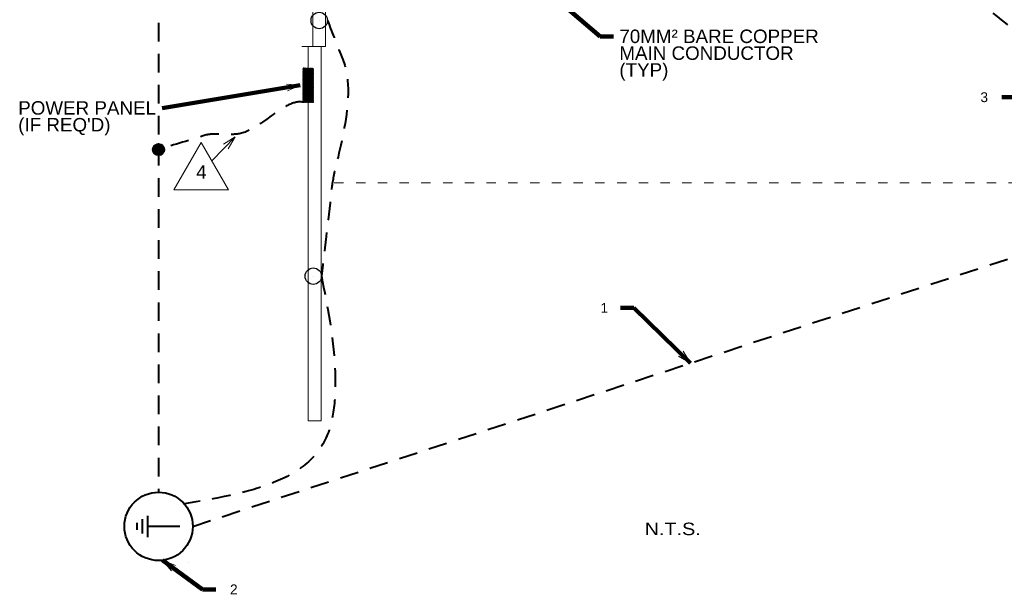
# Model space of a CAD drawing. Header units: inches. Extents: x -8534 to 5423, y -4988 to 1814.
# Tile 3 of 33: x -5831 to -5111, y -3117 to -2696. Entities that reach past the tile are written whole.
import ezdxf
from ezdxf.enums import TextEntityAlignment as Align

# ---------------------------------------------------------------- set-up
doc = ezdxf.new("R2010")
doc.units = ezdxf.units.IN
doc.header["$LTSCALE"] = 200
doc.header["$MEASUREMENT"] = 0
doc.linetypes.add('DGN Style 2', pattern=[0.113678, 0.068207, -0.045471])
doc.linetypes.add('DGN Style 5', pattern=[0.079575, 0.034104, -0.045471])
for name, color, linetype, lineweight in [('A-FLOR', 30, 'Continuous', 0), ('E-ANNO-TEXT', 7, 'Continuous', 0), ('E-DETL-TEXT', 3, 'Continuous', 0), ('E-GRND-CIRC', 4, 'Continuous', 40), ('E-GRND-REFR', 32, 'Continuous', 40), ('E-POWR-PANL', 4, 'Continuous', 40), ('G-ANNO-DIM', 1, 'Continuous', 0), ('Level 23', 7, 'Continuous', 0), ('Object', 7, 'Continuous', 30), ('SC Text', 7, 'Continuous', 0), ('SE Terminal', 7, 'Continuous', 0), ('Struct Stick Sym', 7, 'Continuous', 0), ('Structural Stiff', 7, 'Continuous', 0)]:
    doc.layers.add(name, color=color, linetype=linetype, lineweight=lineweight)
doc.styles.add("_1 4 1'-0", font='arial.ttf', dxfattribs={"height": 6})
doc.styles.add('Notes', font='arial.ttf', dxfattribs={"height": 0.098425})
doc.styles.add('Notes_0', font='arial.ttf')
doc.styles.add('TEXT', font='romans.shx', dxfattribs={"width": 0.8})
doc.styles.add('Title Block - General', font='arial.ttf', dxfattribs={"height": 0.12})
doc.dimstyles.new('EAST', dxfattribs={"dimtxt": 9.8425, "dimasz": 9.8425, "dimexe": 4.92125, "dimexo": 4.92125, "dimgap": 4.92125, "dimtad": 1, "dimdec": 0, "dimzin": 11, "dimdsep": 46, "dimlunit": 3, "dimtxsty": 'Notes_0', "dimblk": 'TerminatorOpen_0.5', "dimcen": 0.09, "dimclrd": 1, "dimadec": 4, "dimazin": 3, "dimtfac": 1, "dimtdec": 0, "dimtofl": 0, "dimtmove": 0, "dimatfit": 1, "dimldrblk": 'TerminatorOpen_0.5', "dimfxl": 1, "dimfrac": 2, "dimtolj": 1, "dimtzin": 11, "dimlwd": 30, "dimarcsym": 0})

# ---------------------------------------------------------------- blocks, each defined once
blk = doc.blocks.new('GRDROD_1')
at = {"layer": 'E-GRND-REFR', "linetype": 'Continuous'}
for p, q in [((0, 0.0781), (0, -0.0391)), ((0.039, -0.0391), (-0.0391, -0.0391)), ((0.026, -0.0586), (-0.0261, -0.0586)), ((0.013, -0.0781), (-0.013, -0.0781))]:
    blk.add_line(p, q, dxfattribs=at)
blk.add_circle((0, 0), 0.125, dxfattribs=at)
blk = doc.blocks.new('PBSMC_1')
at = {"layer": 'E-POWR-PANL', "linetype": 'Continuous', "extrusion": (0, 0, -1)}
blk.add_solid([(-0.25, 0), (0.25, 0), (-0.25, -0.152), (0.25, -0.152)], dxfattribs=at)
blk = doc.blocks.new('TerminatorOpen_0.5')
at = {"color": 0, "linetype": 'ByBlock', "lineweight": -2}
for q in [(-1, 0.25), (-1, 0), (-1, -0.25)]:
    blk.add_line((0, 0), q, dxfattribs=at)
blk = doc.blocks.new('revsym_2')
at = {"color": 0, "lineweight": -2}
blk.add_line((0.00496, 0), (-0.00496, 0), dxfattribs=at)
blk.add_3dface([(0, 0.00859), (-0.00496, 0), (0.00496, 0)], dxfattribs=at)
at = {"color": 0, "lineweight": -2, "style": 'TEXT', "width": 0.8}
blk.add_attdef('REVNO', text='', height=0.00298, dxfattribs=at).set_placement((0, 0.00264), align=Align.MIDDLE_CENTER)
blk = doc.blocks.new('E-101 LPS')
at = {"layer": 'A-FLOR', "linetype": 'DGN Style 5', "lineweight": 13}
blk.add_line((-5100.74, -2815.87, 144), (-5608, -2815.87, 144), dxfattribs=at)
at = {"layer": 'E-DETL-TEXT'}
blk.add_line((-5673.4, -2782.2, 161.48), (-5690.67, -2799.65, 161.48), dxfattribs=at)
at = {"layer": 'E-DETL-TEXT', "elevation": 161.48, "flags": 128}
blk.add_lwpolyline([(-5678.58, -2790.93), (-5673.4, -2782.2), (-5682.08, -2787.47)], dxfattribs=at)
at = {"layer": 'E-GRND-CIRC', "linetype": 'DGN Style 2'}
for p, q in [((-5729.54, -2084.81, 109.99), (-5729.54, -3042.22, 109.99)), ((-5704.54, -3067.21, 109.99), (-4941.05, -2816.72, 109.99))]:
    blk.add_line(p, q, dxfattribs=at)
at = {"layer": 'E-GRND-CIRC', "linetype": 'Continuous'}
for p, q in [((-5733.63, -2791.54, 109.99), (-5729.46, -2787.36, 109.99)), ((-5733.62, -2791.17, 109.99), (-5729.82, -2787.37, 109.99)), ((-5733.61, -2791.87, 109.99), (-5729.12, -2787.38, 109.99)), ((-5733.58, -2790.77, 109.99), (-5730.22, -2787.42, 109.99)), ((-5733.57, -2792.18, 109.99), (-5728.81, -2787.42, 109.99)), ((-5733.51, -2792.47, 109.99), (-5728.52, -2787.49, 109.99)), ((-5733.47, -2790.31, 109.99), (-5730.68, -2787.52, 109.99)), ((-5733.43, -2792.74, 109.99), (-5728.25, -2787.57, 109.99)), ((-5733.33, -2793, 109.99), (-5727.99, -2787.66, 109.99)), ((-5733.26, -2789.75, 109.99), (-5731.24, -2787.73, 109.99)), ((-5733.22, -2793.25, 109.99), (-5727.75, -2787.77, 109.99)), ((-5733.1, -2793.48, 109.99), (-5727.51, -2787.89, 109.99)), ((-5732.97, -2793.7, 109.99), (-5727.29, -2788.03, 109.99)), ((-5732.82, -2793.91, 109.99), (-5727.09, -2788.17, 109.99)), ((-5732.66, -2794.1, 109.99), (-5726.89, -2788.33, 109.99)), ((-5732.59, -2788.73, 109.99), (-5732.26, -2788.4, 109.99)), ((-5732.5, -2794.29, 109.99), (-5726.7, -2788.5, 109.99)), ((-5732.32, -2794.47, 109.99), (-5726.53, -2788.67, 109.99)), ((-5732.13, -2794.63, 109.99), (-5726.36, -2788.86, 109.99)), ((-5731.93, -2794.78, 109.99), (-5726.21, -2789.06, 109.99)), ((-5731.72, -2794.93, 109.99), (-5726.07, -2789.27, 109.99)), ((-5731.5, -2795.06, 109.99), (-5725.94, -2789.5, 109.99)), ((-5731.26, -2795.17, 109.99), (-5725.82, -2789.73, 109.99)), ((-5731.01, -2795.28, 109.99), (-5725.71, -2789.98, 109.99)), ((-5730.75, -2795.37, 109.99), (-5725.62, -2790.24, 109.99)), ((-5730.47, -2795.45, 109.99), (-5725.55, -2790.52, 109.99)), ((-5730.18, -2795.51, 109.99), (-5725.49, -2790.82, 109.99)), ((-5729.86, -2795.54, 109.99), (-5725.45, -2791.13, 109.99)), ((-5729.52, -2795.56, 109.99), (-5725.44, -2791.47, 109.99)), ((-5729.15, -2795.54, 109.99), (-5725.46, -2791.84, 109.99)), ((-5728.73, -2795.48, 109.99), (-5725.52, -2792.26, 109.99)), ((-5728.25, -2795.35, 109.99), (-5725.64, -2792.74, 109.99)), ((-5727.64, -2795.09, 109.99), (-5725.9, -2793.35, 109.99))]:
    blk.add_line(p, q, dxfattribs=at)
blk.add_circle((-5729.54, -2791.46, 109.99), 4.1, dxfattribs=at)
at = {"layer": 'E-GRND-CIRC', "linetype": 'DGN Style 2'}
for points, knots in [([(-5118.98, -2691.78), (-5102.59, -2704.67, 26.69), (-5086.21, -2717.55, 53.37), (-5069.83, -2730.44, 80.06), (-5059.52, -2738.55, 96.86), (-5030.26, -2750.98, 84.07), (-5009.8, -2750.15, 90.01), (-4986.88, -2749.21, 96.67), (-4963.97, -2748.27, 103.33), (-4941.05, -2747.33, 109.99)], [0, 0, 0, 0, 0.428273, 0.428273, 0.428273, 0.697935, 0.697935, 0.697935, 1, 1, 1, 1]), ([(-5605.98, -2697.05, 156), (-5602.23, -2706.56, 156), (-5598.48, -2716.07, 156), (-5594.73, -2725.58, 156), (-5583.39, -2754.37, 156), (-5600.48, -2799.6, 168.37), (-5602.63, -2818.07, 156), (-5605.2, -2840.08, 141.26), (-5607.76, -2862.1, 97.03), (-5610.33, -2884.12, 67.54)], [0, 0, 0, 0, 0.130981, 0.130981, 0.130981, 0.527387, 0.527387, 0.527387, 1, 1, 1, 1]), ([(-5623.69, -2756.81, 109.99), (-5638.98, -2754.23, 107.56), (-5654.82, -2778.54, 160.69), (-5672.99, -2780.26, 161.42), (-5678.39, -2780.78, 161.63), (-5690.18, -2779.49, 161.82), (-5694.6, -2780.83, 156), (-5706.25, -2784.38, 140.66), (-5717.89, -2787.92, 125.33), (-5729.54, -2791.46, 109.99)], [0, 0, 0, 0, 0.480681, 0.480681, 0.480681, 0.623541, 0.623541, 0.623541, 1, 1, 1, 1])]:
    blk.add_open_spline(points, degree=3, knots=knots, dxfattribs=at)
blk.add_spline([(-5610.33, -2884.12, 67.54), (-5600.53, -2950.87, 67.54), (-5606.34, -3000.98, 67.54), (-5710.65, -3050.84, 109.99)], degree=3, dxfattribs=at)
at = {"layer": 'E-POWR-PANL'}
for p, q in [((-5623.69, -2739.4, 109.99), (-5616.1, -2731.81, 109.99)), ((-5623.69, -2739.05, 109.99), (-5616.45, -2731.81, 109.99)), ((-5623.69, -2738.7, 109.99), (-5616.81, -2731.81, 109.99)), ((-5623.69, -2738.34, 109.99), (-5617.16, -2731.81, 109.99)), ((-5623.69, -2737.99, 109.99), (-5617.51, -2731.81, 109.99)), ((-5623.69, -2737.64, 109.99), (-5617.87, -2731.81, 109.99)), ((-5623.69, -2737.28, 109.99), (-5618.22, -2731.81, 109.99)), ((-5623.69, -2736.93, 109.99), (-5618.58, -2731.81, 109.99)), ((-5623.69, -2736.58, 109.99), (-5618.93, -2731.81, 109.99)), ((-5623.69, -2736.22, 109.99), (-5619.28, -2731.81, 109.99)), ((-5623.69, -2735.87, 109.99), (-5619.64, -2731.81, 109.99)), ((-5623.69, -2735.51, 109.99), (-5619.99, -2731.81, 109.99)), ((-5623.69, -2735.16, 109.99), (-5620.34, -2731.81, 109.99)), ((-5623.69, -2734.81, 109.99), (-5620.7, -2731.81, 109.99)), ((-5623.69, -2734.45, 109.99), (-5621.05, -2731.81, 109.99)), ((-5623.69, -2734.1, 109.99), (-5621.4, -2731.81, 109.99)), ((-5623.69, -2733.75, 109.99), (-5621.76, -2731.81, 109.99)), ((-5623.69, -2733.39, 109.99), (-5622.11, -2731.81, 109.99)), ((-5623.69, -2733.04, 109.99), (-5622.46, -2731.81, 109.99)), ((-5623.69, -2732.69, 109.99), (-5622.82, -2731.81, 109.99)), ((-5623.69, -2732.33, 109.99), (-5623.17, -2731.81, 109.99)), ((-5623.69, -2731.98, 109.99), (-5623.53, -2731.81, 109.99)), ((-5623.69, -2739.76, 109.99), (-5616.09, -2732.16, 109.99)), ((-5623.69, -2740.11, 109.99), (-5616.09, -2732.51, 109.99)), ((-5623.69, -2740.46, 109.99), (-5616.09, -2732.86, 109.99)), ((-5623.69, -2740.82, 109.99), (-5616.09, -2733.22, 109.99)), ((-5623.69, -2741.17, 109.99), (-5616.09, -2733.57, 109.99)), ((-5623.69, -2741.52, 109.99), (-5616.09, -2733.92, 109.99)), ((-5623.69, -2741.88, 109.99), (-5616.09, -2734.28, 109.99)), ((-5623.69, -2742.23, 109.99), (-5616.09, -2734.63, 109.99)), ((-5623.69, -2742.59, 109.99), (-5616.09, -2734.99, 109.99)), ((-5623.69, -2742.94, 109.99), (-5616.09, -2735.34, 109.99)), ((-5623.69, -2743.29, 109.99), (-5616.09, -2735.69, 109.99)), ((-5623.69, -2743.65, 109.99), (-5616.09, -2736.05, 109.99)), ((-5623.69, -2744, 109.99), (-5616.09, -2736.4, 109.99)), ((-5623.69, -2744.35, 109.99), (-5616.09, -2736.75, 109.99)), ((-5623.69, -2744.71, 109.99), (-5616.09, -2737.11, 109.99)), ((-5623.69, -2745.06, 109.99), (-5616.09, -2737.46, 109.99)), ((-5623.69, -2745.41, 109.99), (-5616.09, -2737.81, 109.99)), ((-5623.69, -2745.77, 109.99), (-5616.09, -2738.17, 109.99)), ((-5623.69, -2746.12, 109.99), (-5616.09, -2738.52, 109.99)), ((-5623.69, -2746.47, 109.99), (-5616.09, -2738.87, 109.99)), ((-5623.69, -2746.83, 109.99), (-5616.09, -2739.23, 109.99)), ((-5623.69, -2747.18, 109.99), (-5616.09, -2739.58, 109.99)), ((-5623.69, -2747.54, 109.99), (-5616.09, -2739.94, 109.99)), ((-5623.69, -2747.89, 109.99), (-5616.09, -2740.29, 109.99)), ((-5623.69, -2748.24, 109.99), (-5616.09, -2740.64, 109.99)), ((-5623.69, -2748.6, 109.99), (-5616.09, -2741, 109.99)), ((-5623.69, -2748.95, 109.99), (-5616.09, -2741.35, 109.99)), ((-5623.69, -2749.3, 109.99), (-5616.09, -2741.7, 109.99)), ((-5623.69, -2749.66, 109.99), (-5616.09, -2742.06, 109.99)), ((-5623.69, -2750.01, 109.99), (-5616.09, -2742.41, 109.99)), ((-5623.69, -2750.36, 109.99), (-5616.09, -2742.76, 109.99)), ((-5623.69, -2750.72, 109.99), (-5616.09, -2743.12, 109.99)), ((-5623.69, -2751.07, 109.99), (-5616.09, -2743.47, 109.99)), ((-5623.69, -2751.42, 109.99), (-5616.09, -2743.82, 109.99)), ((-5623.69, -2751.78, 109.99), (-5616.09, -2744.18, 109.99)), ((-5623.69, -2752.13, 109.99), (-5616.09, -2744.53, 109.99)), ((-5623.69, -2752.48, 109.99), (-5616.09, -2744.88, 109.99)), ((-5623.69, -2752.84, 109.99), (-5616.09, -2745.24, 109.99)), ((-5623.69, -2753.19, 109.99), (-5616.09, -2745.59, 109.99)), ((-5623.69, -2753.55, 109.99), (-5616.09, -2745.95, 109.99)), ((-5623.69, -2753.9, 109.99), (-5616.09, -2746.3, 109.99)), ((-5623.69, -2754.25, 109.99), (-5616.09, -2746.65, 109.99)), ((-5623.69, -2754.61, 109.99), (-5616.09, -2747.01, 109.99)), ((-5623.69, -2754.96, 109.99), (-5616.09, -2747.36, 109.99)), ((-5623.69, -2755.31, 109.99), (-5616.09, -2747.71, 109.99)), ((-5623.69, -2755.67, 109.99), (-5616.09, -2748.07, 109.99)), ((-5623.69, -2756.02, 109.99), (-5616.09, -2748.42, 109.99)), ((-5623.69, -2756.37, 109.99), (-5616.09, -2748.77, 109.99)), ((-5623.69, -2756.73, 109.99), (-5616.09, -2749.13, 109.99)), ((-5623.42, -2756.81, 109.99), (-5616.09, -2749.48, 109.99)), ((-5623.07, -2756.81, 109.99), (-5616.09, -2749.83, 109.99)), ((-5622.72, -2756.81, 109.99), (-5616.09, -2750.19, 109.99)), ((-5622.36, -2756.81, 109.99), (-5616.09, -2750.54, 109.99)), ((-5622.01, -2756.81, 109.99), (-5616.09, -2750.9, 109.99)), ((-5621.66, -2756.81, 109.99), (-5616.09, -2751.25, 109.99)), ((-5621.3, -2756.81, 109.99), (-5616.09, -2751.6, 109.99)), ((-5620.95, -2756.81, 109.99), (-5616.09, -2751.96, 109.99)), ((-5620.59, -2756.81, 109.99), (-5616.09, -2752.31, 109.99)), ((-5620.24, -2756.81, 109.99), (-5616.09, -2752.66, 109.99)), ((-5619.89, -2756.81, 109.99), (-5616.09, -2753.02, 109.99)), ((-5619.53, -2756.81, 109.99), (-5616.09, -2753.37, 109.99)), ((-5619.18, -2756.81, 109.99), (-5616.09, -2753.72, 109.99)), ((-5618.83, -2756.81, 109.99), (-5616.09, -2754.08, 109.99)), ((-5618.47, -2756.81, 109.99), (-5616.09, -2754.43, 109.99)), ((-5618.12, -2756.81, 109.99), (-5616.09, -2754.78, 109.99)), ((-5617.77, -2756.81, 109.99), (-5616.09, -2755.14, 109.99)), ((-5617.41, -2756.81, 109.99), (-5616.09, -2755.49, 109.99)), ((-5617.06, -2756.81, 109.99), (-5616.09, -2755.85, 109.99)), ((-5616.71, -2756.81, 109.99), (-5616.09, -2756.2, 109.99)), ((-5616.35, -2756.81, 109.99), (-5616.09, -2756.55, 109.99))]:
    blk.add_line(p, q, dxfattribs=at)
at = {"layer": 'G-ANNO-DIM'}
blk.add_line((-5707.6, -3093.62, -454.06), (-5707.6, -3093.77, -454.06), dxfattribs=at)
at = {"layer": 'Level 23', "color": 2, "linetype": 'Continuous', "lineweight": 0}
for points in [[(-5619.98, -2716.11, 137), (-5619.98, -2990.11, 10.67), (-5610.64, -2990.11, 10.67), (-5610.64, -2716.11, 137)], [(-5619.98, -2990.11, 10.67), (-5619.98, -2990.11), (-5610.64, -2990.11), (-5610.64, -2990.11, 10.67)]]:
    blk.add_3dface(points, dxfattribs=at)
at = {"layer": 'Object', "color": 4, "linetype": 'Continuous', "lineweight": 30}
for centre in [(-5611.98, -2697.05, 157.33), (-5616.33, -2884.12, 67.54)]:
    blk.add_circle(centre, 6, dxfattribs=at)
at = {"layer": 'SE Terminal', "color": 4, "linetype": 'Continuous', "lineweight": 30}
for p, q in [((-5611.98, -2697.05, 157.33), (-5611.98, -2697.05, 173.33)), ((-5616.33, -2884.12, 67.54), (-5616.33, -2884.12, 83.54))]:
    blk.add_line(p, q, dxfattribs=at)
at = {"layer": 'Struct Stick Sym', "color": 4, "linetype": 'Continuous', "lineweight": 0}
for points in [[(-5610.64, -2716.11, 145), (-5610.64, -2716.11, 137), (-5619.98, -2716.11, 137), (-5619.98, -2716.11, 145)], [(-5619.98, -2716.11, 145), (-5619.98, -2716.11, 137), (-5619.98, -2990.11, 10.67), (-5619.98, -2990.11, 18.67)], [(-5619.98, -2716.11, 145), (-5619.98, -2990.11, 18.67), (-5610.64, -2990.11, 18.67), (-5610.64, -2716.11, 145)], [(-5619.98, -2716.11, 137), (-5610.64, -2716.11, 137), (-5610.64, -2990.11, 10.67), (-5619.98, -2990.11, 10.67)], [(-5610.64, -2990.11, 18.67), (-5610.64, -2990.11, 10.67), (-5610.64, -2716.11, 137), (-5610.64, -2716.11, 145)], [(-5619.98, -2990.11, 18.67), (-5619.98, -2990.11, 10.67), (-5610.64, -2990.11, 10.67), (-5610.64, -2990.11, 18.67)]]:
    blk.add_3dface(points, dxfattribs=at)
at = {"layer": 'Structural Stiff', "color": 4, "linetype": 'Continuous', "lineweight": 0, "elevation": 157.33, "flags": 128}
blk.add_lwpolyline([(-5607.31, -2444.11), (-5616.64, -2444.11), (-5616.64, -2716.11), (-5607.31, -2716.11), (-5607.31, -2444.11), (-5607.31, -2444.11)], close=True, dxfattribs=at)
at = {"layer": 'Structural Stiff', "color": 4, "linetype": 'Continuous', "lineweight": 0, "extrusion": (1, 0, 0), "elevation": -5607.31, "flags": 128}
blk.add_lwpolyline([(-2444.11, 117.33), (-2444.11, 157.33), (-2716.11, 157.33), (-2716.11, 117.33), (-2444.11, 117.33), (-2444.11, 117.33)], close=True, dxfattribs=at)
at = {"layer": 'Structural Stiff', "color": 4, "linetype": 'Continuous', "lineweight": 0}
blk.add_3dface([(-5616.64, -2716.11, 157.33), (-5624.64, -2716.11, 117.33), (-5607.31, -2716.11, 117.33), (-5607.31, -2716.11, 157.33)], dxfattribs=at)
at = {"layer": 'E-DETL-TEXT', "xscale": 4031.496062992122, "yscale": 4031.496062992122, "zscale": 4031.496062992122}
blk.add_blockref('revsym_2', (-5698.37, -2820.95, -363.89), dxfattribs=at)
at = {"layer": 'E-GRND-REFR', "linetype": 'Continuous', "xscale": 200, "yscale": 200, "zscale": 200, "rotation": 270}
blk.add_blockref('GRDROD_1', (-5729.54, -3067.21, 109.99), dxfattribs=at)
at = {"layer": 'E-POWR-PANL', "linetype": 'Continuous', "xscale": 50, "yscale": 50, "zscale": 50, "rotation": 90}
blk.add_blockref('PBSMC_1', (-5623.69, -2744.31, 109.99), dxfattribs=at)
at = {"layer": 'E-ANNO-TEXT', "color": 7, "linetype": 'Continuous', "insert": (-5373.82, -3064.49, -1327.42), "char_height": 9.1541, "attachment_point": 1, "line_spacing_factor": 0.8, "style": "_1 4 1'-0"}
blk.add_mtext('\\H1x;\\W1.13383;N.T.S.', dxfattribs=at)
at = {"layer": 'E-DETL-TEXT', "insert": (-5392.35, -2703.7, 144), "char_height": 9.8425, "width": 157.2547, "attachment_point": 1, "line_spacing_factor": 0.75, "style": 'Notes'}
blk.add_mtext('70MM² BARE COPPER\\PMAIN CONDUCTOR \\P(TYP)\\P', dxfattribs=at)
at = {"layer": 'E-DETL-TEXT', "attachment_point": 1, "line_spacing_factor": 0.75, "style": 'Notes'}
for s, insert, char_height in [("POWER PANEL\\P(IF REQ'D)", (-5832.25, -2756.09, 109.99), 9.8425), ('4', (-5702.04, -2802.98, 161.48), 9.84)]:
    blk.add_mtext(s, dxfattribs=dict(at, insert=insert, char_height=char_height))
at = {"layer": 'SC Text', "linetype": 'Continuous', "char_height": 7.2, "attachment_point": 1, "line_spacing_factor": 0.6, "style": 'Title Block - General'}
for s, insert in [('3', (-5128.14, -2749.57, 77.56)), ('1', (-5406.17, -2903.76, 109.99)), ('2', (-5677.26, -3109.72, 109.99))]:
    blk.add_mtext(s, dxfattribs=dict(at, insert=insert))
at = {"layer": 'E-DETL-TEXT', "annotation_type": 0, "has_hookline": 1}
for points, hookline_direction, text_width in [([(-5442.81, -2677.55, 144), (-5406.46, -2708.79, 144), (-5396.62, -2708.79, 144)], 0, 145.11), ([(-5625.93, -2744.36, 109.99), (-5726.94, -2761.18, 109.99)], 1, 99.3)]:
    blk.add_leader(points, dimstyle='EAST', override={"dimtad": 0, "dimclrd": 0, "dimlwd": 65534}, dxfattribs=dict(at, hookline_direction=hookline_direction, text_width=text_width))
at = {"layer": 'SC Text', "color": 1, "linetype": 'Continuous', "lineweight": 30, "annotation_type": 0, "has_hookline": 1}
for points, hookline_direction, text_width in [([(-5071.37, -2729.23, 77.56), (-5102.51, -2753.21, 77.56), (-5112.35, -2753.21, 77.56)], 1, 4.71), ([(-5340.35, -2947.73, 109.99), (-5381.69, -2907.35, 109.99), (-5391.54, -2907.35, 109.99)], 1, 2.65), ([(-5726.63, -3092.05, 109.99), (-5697.4, -3113.31, 109.99), (-5687.56, -3113.31, 109.99)], 0, 4.77)]:
    blk.add_leader(points, dimstyle='EAST', override={"dimgap": -4.92125, "dimtad": 0, "dimclrd": 0, "dimlwd": 65534}, dxfattribs=dict(at, hookline_direction=hookline_direction, text_width=text_width))

msp = doc.modelspace()

# ---------------------------------------------------------------- block references
at = {"color": 7, "linetype": 'Continuous', "lineweight": 0}
msp.add_blockref('E-101 LPS', (0, 0), dxfattribs=at)

doc.saveas('drawing.dxf')
